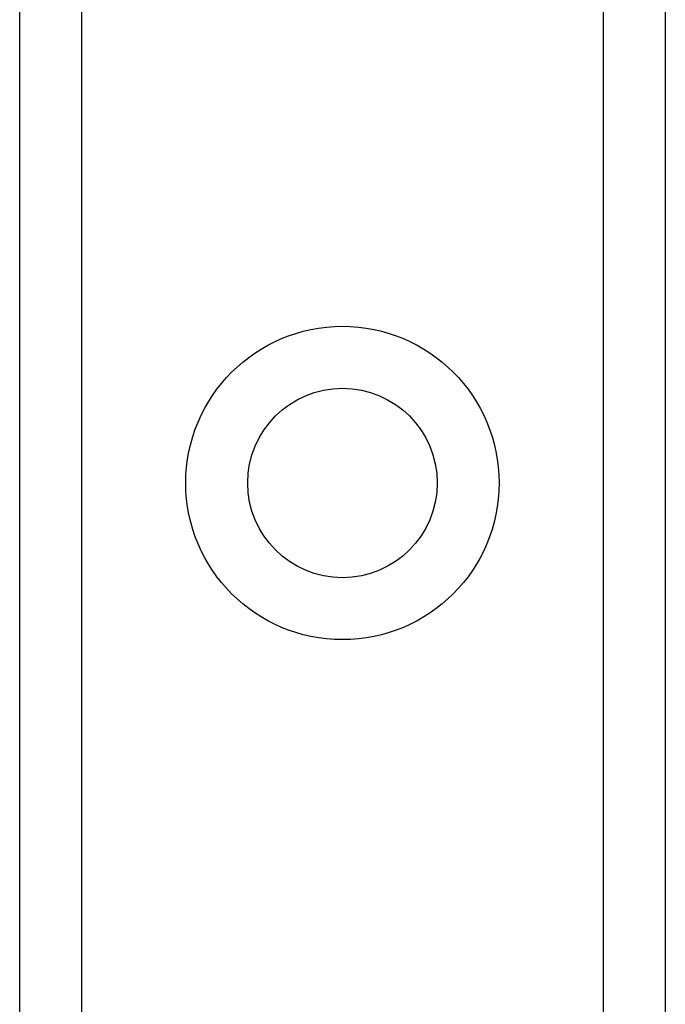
# Model space of a CAD drawing. Header units: inches. Extents: x 0 to 101, y -11 to 66.
# Tile 7 of 86: x 7.613 to 8.305, y 25.17 to 26.226. Entities that reach past the tile are written whole.
import ezdxf

# ---------------------------------------------------------------- set-up
doc = ezdxf.new("R2010")
doc.units = ezdxf.units.IN
doc.header["$LTSCALE"] = 6.067211
doc.header["$MEASUREMENT"] = 0
doc.layers.add('Visible Edges(ANSI)', color=7, linetype='Continuous', lineweight=25)
doc.layers.add('Visible Tangent Edges(ANSI)', color=7, linetype='Continuous', lineweight=25)

msp = doc.modelspace()

# ---------------------------------------------------------------- linework, layer by layer
at = {"layer": 'Visible Edges(ANSI)'}
for p, q in [((7.6129, 24.1144), (7.6129, 45.5296)), ((8.3052, 45.5296), (8.3052, 24.1144))]:
    msp.add_line(p, q, dxfattribs=at)
msp.add_circle((7.959, 25.7293), 0.1016, dxfattribs=at)
at = {"layer": 'Visible Tangent Edges(ANSI)'}
for p, q in [((7.6793, 45.5296), (7.6793, 24.1144)), ((8.2388, 24.1144), (8.2388, 45.5296))]:
    msp.add_line(p, q, dxfattribs=at)
msp.add_circle((7.959, 25.7293), 0.168, dxfattribs=at)

doc.saveas('drawing.dxf')
